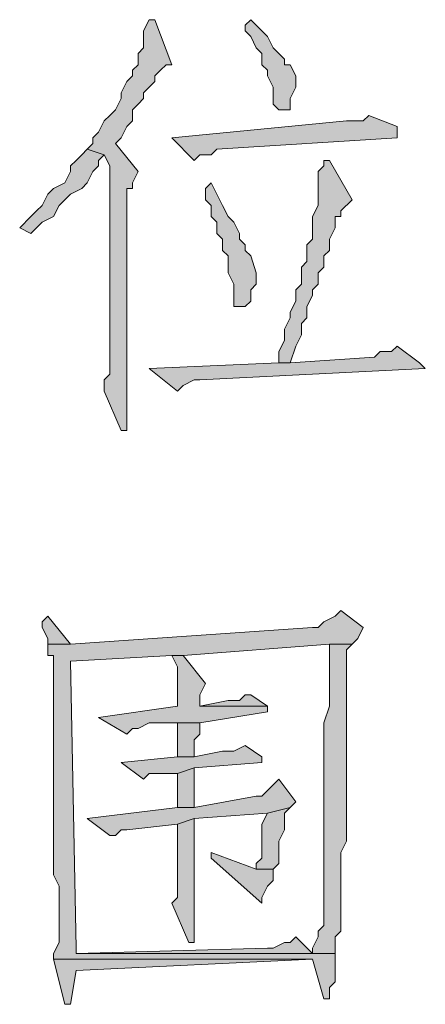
# Model space of a CAD drawing. Extents: x 566443 to 590371, y 3845226 to 3876576.
# Tile 23 of 221: x 586422.29 to 586425.34, y 3853882.27 to 3853889.68. Entities that reach past the tile are written whole.
import ezdxf

# ---------------------------------------------------------------- set-up
doc = ezdxf.new("R2010")
doc.units = 0
doc.layers.add('C00-00-00', color=7, linetype='CONTINUOUS')

msp = doc.modelspace()

# ---------------------------------------------------------------- hatches: boundary and pattern name
at = {"layer": 'C00-00-00'}
h = msp.add_hatch(color=256, dxfattribs=at)
h.dxf.hatch_style = 2
h.paths.add_polyline_path([(586423.3069, 3853889.6826), (586423.2646, 3853889.6826), (586423.2222, 3853889.5979), (586423.2222, 3853889.4709), (586423.1799, 3853889.4286), (586423.1799, 3853889.3439), (586423.1376, 3853889.3016), (586423.1376, 3853889.2593), (586423.0952, 3853889.2169), (586423.0529, 3853889.1323), (586423.0529, 3853889.0899), (586423.0106, 3853889.0053), (586422.9682, 3853888.9629), (586422.9259, 3853888.9206), (586422.8836, 3853888.8359), (586422.8412, 3853888.7936), (586422.8412, 3853888.7513), (586422.7989, 3853888.7089), (586422.9259, 3853888.6666), (586422.9682, 3853888.5819), (586422.9682, 3853888.4549), (586422.9682, 3853887.0156), (586422.9259, 3853886.9733), (586422.9259, 3853886.8886), (586423.0529, 3853886.5923), (586423.0952, 3853886.5923), (586423.0952, 3853887.0156), (586423.0952, 3853888.4126), (586423.1376, 3853888.4126), (586423.1376, 3853888.4549), (586423.1799, 3853888.5396), (586423.0106, 3853888.7513), (586423.0529, 3853888.7936), (586423.0952, 3853888.8783), (586423.1376, 3853888.9206), (586423.1376, 3853889.0053), (586423.1799, 3853889.0476), (586423.2222, 3853889.0899), (586423.2222, 3853889.1323), (586423.2646, 3853889.1746), (586423.3069, 3853889.2169), (586423.3069, 3853889.2593), (586423.3492, 3853889.3016), (586423.3916, 3853889.3439), (586423.4339, 3853889.3439)])
h = msp.add_hatch(color=256, dxfattribs=at)
h.dxf.hatch_style = 2
h.paths.add_polyline_path([(586424.0266, 3853889.6826), (586423.9842, 3853889.6403), (586423.9842, 3853889.5979), (586424.0266, 3853889.5556), (586424.0689, 3853889.4709), (586424.1112, 3853889.4286), (586424.1112, 3853889.3439), (586424.1536, 3853889.3016), (586424.1536, 3853889.2593), (586424.1959, 3853889.1746), (586424.1959, 3853889.0476), (586424.2382, 3853889.0053), (586424.3229, 3853889.0053), (586424.3229, 3853889.0899), (586424.3652, 3853889.1746), (586424.3652, 3853889.2593), (586424.3229, 3853889.3439), (586424.2806, 3853889.3439), (586424.2806, 3853889.3863), (586424.2382, 3853889.4286), (586424.1959, 3853889.4709), (586424.1536, 3853889.5556), (586424.1112, 3853889.5979)])
h = msp.add_hatch(color=256, dxfattribs=at)
h.dxf.hatch_style = 2
h.paths.add_polyline_path([(586424.9156, 3853888.9629), (586424.8732, 3853888.9206), (586424.7462, 3853888.9206), (586423.4339, 3853888.7936), (586423.6032, 3853888.6243), (586423.6456, 3853888.6666), (586423.7302, 3853888.6666), (586423.7726, 3853888.7089), (586425.1272, 3853888.7936), (586425.1272, 3853888.8783)])
h = msp.add_hatch(color=256, dxfattribs=at)
h.dxf.hatch_style = 2
h.paths.add_polyline_path([(586422.7989, 3853888.7089), (586422.7566, 3853888.6666), (586422.7142, 3853888.6243), (586422.6719, 3853888.5819), (586422.6719, 3853888.5396), (586422.6296, 3853888.4549), (586422.5449, 3853888.4126), (586422.5026, 3853888.3703), (586422.4602, 3853888.2856), (586422.4179, 3853888.2433), (586422.3756, 3853888.2009), (586422.2909, 3853888.1163), (586422.3756, 3853888.0739), (586422.4179, 3853888.1163), (586422.4602, 3853888.1586), (586422.5449, 3853888.2009), (586422.5872, 3853888.2856), (586422.6296, 3853888.3279), (586422.6719, 3853888.3703), (586422.7566, 3853888.4126), (586422.7989, 3853888.4549), (586422.8412, 3853888.5396), (586422.8836, 3853888.5819), (586422.8836, 3853888.6243), (586422.9259, 3853888.6666)])
h = msp.add_hatch(color=256, dxfattribs=at)
h.dxf.hatch_style = 2
h.paths.add_polyline_path([(586424.6192, 3853888.6243), (586424.5769, 3853888.6243), (586424.5769, 3853888.5819), (586424.5346, 3853888.5396), (586424.5346, 3853888.2856), (586424.4922, 3853888.2009), (586424.4922, 3853888.0316), (586424.4499, 3853887.9893), (586424.4499, 3853887.8623), (586424.4076, 3853887.8199), (586424.4076, 3853887.6929), (586424.3652, 3853887.6506), (586424.3652, 3853887.5659), (586424.3229, 3853887.4813), (586424.3229, 3853887.4389), (586424.2806, 3853887.3543), (586424.2806, 3853887.2696), (586424.2382, 3853887.1849), (586424.2382, 3853887.1003), (586424.3229, 3853887.1003), (586424.3652, 3853887.2273), (586424.4076, 3853887.3119), (586424.4076, 3853887.3966), (586424.4499, 3853887.4389), (586424.4499, 3853887.5236), (586424.4922, 3853887.6083), (586424.4922, 3853887.6506), (586424.5346, 3853887.6929), (586424.5346, 3853887.7776), (586424.5769, 3853887.8199), (586424.5769, 3853887.9046), (586424.6192, 3853887.9469), (586424.6192, 3853888.0316), (586424.6616, 3853888.1163), (586424.6616, 3853888.2009), (586424.7039, 3853888.2009), (586424.7039, 3853888.2433), (586424.7886, 3853888.3279)])
h = msp.add_hatch(color=256, dxfattribs=at)
h.dxf.hatch_style = 2
h.paths.add_polyline_path([(586423.7302, 3853888.4549), (586423.6879, 3853888.4126), (586423.6879, 3853888.3279), (586423.7302, 3853888.2856), (586423.7302, 3853888.2009), (586423.7726, 3853888.1586), (586423.7726, 3853888.0739), (586423.8149, 3853888.0316), (586423.8149, 3853887.9469), (586423.8572, 3853887.9046), (586423.8572, 3853887.7776), (586423.8996, 3853887.6929), (586423.8996, 3853887.5236), (586423.9842, 3853887.5236), (586424.0266, 3853887.5659), (586424.0266, 3853887.6506), (586424.0689, 3853887.6929), (586424.0689, 3853887.7776), (586424.0266, 3853887.9046), (586423.9842, 3853887.9469), (586423.9842, 3853887.9893), (586423.9419, 3853888.0316), (586423.9419, 3853888.0739), (586423.8996, 3853888.1586), (586423.8572, 3853888.2009), (586423.8149, 3853888.2856), (586423.7726, 3853888.3703)])
h = msp.add_hatch(color=256, dxfattribs=at)
h.dxf.hatch_style = 2
h.paths.add_polyline_path([(586425.1272, 3853887.2273), (586425.0849, 3853887.1849), (586425.0002, 3853887.1849), (586424.9579, 3853887.1426), (586424.3229, 3853887.1003), (586424.2382, 3853887.1003), (586423.2646, 3853887.0579), (586423.4762, 3853886.8886), (586423.5186, 3853886.9309), (586423.6032, 3853886.9733), (586423.6456, 3853886.9733), (586425.3389, 3853887.0579), (586425.2966, 3853887.1003)])
h = msp.add_hatch(color=256, dxfattribs=at)
h.dxf.hatch_style = 2
h.paths.add_polyline_path([(586424.7039, 3853885.2376), (586424.6616, 3853885.1953), (586424.5769, 3853885.1529), (586424.5346, 3853885.1106), (586424.4922, 3853885.1106), (586422.6719, 3853884.9836), (586422.5026, 3853884.9836), (586422.5026, 3853884.8989), (586422.5449, 3853884.8989), (586422.5449, 3853884.8566), (586422.5449, 3853883.7136), (586422.5449, 3853883.6289), (586422.5449, 3853883.2479), (586422.5872, 3853883.1633), (586422.5872, 3853882.7399), (586422.5449, 3853882.6553), (586422.5449, 3853882.6129), (586424.4922, 3853882.6129), (586424.5769, 3853882.3166), (586424.6192, 3853882.3166), (586424.6192, 3853882.3589), (586424.6192, 3853882.4013), (586424.6616, 3853882.4436), (586424.6616, 3853882.6553), (586422.7142, 3853882.6553), (586422.7142, 3853882.6976), (586422.6719, 3853884.8566), (586423.4339, 3853884.8989), (586423.5186, 3853884.8989), (586424.6192, 3853884.9836), (586424.7886, 3853884.9836), (586424.8309, 3853885.0259), (586424.8732, 3853885.1106)])
h = msp.add_hatch(color=256, dxfattribs=at)
h.dxf.hatch_style = 2
h.paths.add_polyline_path([(586422.5026, 3853885.1953), (586422.4602, 3853885.1529), (586422.4602, 3853885.1106), (586422.5026, 3853885.0259), (586422.5026, 3853884.9836), (586422.6719, 3853884.9836)])
h = msp.add_hatch(color=256, dxfattribs=at)
h.dxf.hatch_style = 2
h.paths.add_polyline_path([(586424.7886, 3853884.9836), (586424.6192, 3853884.9836), (586424.6192, 3853884.8566), (586424.6192, 3853884.5179), (586424.5769, 3853884.3909), (586424.5769, 3853883.0363), (586424.5769, 3853882.9939), (586424.5769, 3853882.8669), (586424.5346, 3853882.8246), (586424.5346, 3853882.7823), (586424.4922, 3853882.6976), (586424.4922, 3853882.6553), (586422.7142, 3853882.6553), (586424.6616, 3853882.6553), (586424.6616, 3853882.6976), (586424.6616, 3853882.7823), (586424.7039, 3853882.8246), (586424.7039, 3853883.4173), (586424.7462, 3853883.5019), (586424.7462, 3853884.9413)])
h = msp.add_hatch(color=256, dxfattribs=at)
h.dxf.hatch_style = 2
h.paths.add_polyline_path([(586423.5186, 3853884.8989), (586423.4339, 3853884.8989), (586423.4762, 3853884.8143), (586423.4762, 3853884.5179), (586422.8836, 3853884.4333), (586423.0952, 3853884.3063), (586423.1376, 3853884.3486), (586423.1799, 3853884.3486), (586423.2646, 3853884.3909), (586423.6456, 3853884.3909), (586424.1536, 3853884.4756), (586424.1536, 3853884.5179), (586423.6456, 3853884.5179), (586423.6456, 3853884.5603), (586423.6456, 3853884.6026), (586423.6879, 3853884.6873)])
h = msp.add_hatch(color=256, dxfattribs=at)
h.dxf.hatch_style = 2
h.paths.add_polyline_path([(586424.0266, 3853884.6026), (586423.9842, 3853884.6026), (586423.9419, 3853884.5603), (586423.8572, 3853884.5603), (586423.6456, 3853884.5179), (586424.1536, 3853884.5179)])
h = msp.add_hatch(color=256, dxfattribs=at)
h.dxf.hatch_style = 2
h.paths.add_polyline_path([(586423.6456, 3853884.3909), (586423.4762, 3853884.3909), (586423.4762, 3853884.3486), (586423.4762, 3853884.1369), (586423.6032, 3853884.1369), (586423.6032, 3853884.2639), (586423.6456, 3853884.3063)])
h = msp.add_hatch(color=256, dxfattribs=at)
h.dxf.hatch_style = 2
h.paths.add_polyline_path([(586423.9842, 3853884.2216), (586423.8996, 3853884.1793), (586423.8149, 3853884.1793), (586423.6032, 3853884.1369), (586423.4762, 3853884.1369), (586423.0529, 3853884.0946), (586423.2222, 3853883.9676), (586423.2646, 3853884.0099), (586423.4762, 3853884.0099), (586423.6032, 3853884.0523), (586424.1112, 3853884.0946), (586424.1112, 3853884.1369)])
h = msp.add_hatch(color=256, dxfattribs=at)
h.dxf.hatch_style = 2
h.paths.add_polyline_path([(586423.6032, 3853884.0523), (586423.4762, 3853884.0099), (586423.4762, 3853883.7559), (586423.6032, 3853883.7559)])
h = msp.add_hatch(color=256, dxfattribs=at)
h.dxf.hatch_style = 2
h.paths.add_polyline_path([(586424.2382, 3853883.9676), (586424.1959, 3853883.9253), (586424.1536, 3853883.8829), (586424.1112, 3853883.8406), (586424.0689, 3853883.8406), (586423.6032, 3853883.7559), (586423.4762, 3853883.7559), (586422.7989, 3853883.6713), (586422.9682, 3853883.5443), (586423.0106, 3853883.5443), (586423.0529, 3853883.5866), (586423.0952, 3853883.5866), (586423.4762, 3853883.6289), (586423.6032, 3853883.6713), (586424.1536, 3853883.7136), (586424.3229, 3853883.7559), (586424.3652, 3853883.7983)])
h = msp.add_hatch(color=256, dxfattribs=at)
h.dxf.hatch_style = 2
h.paths.add_polyline_path([(586424.3229, 3853883.7559), (586424.1536, 3853883.7136), (586424.1112, 3853883.6289), (586424.1112, 3853883.3749), (586424.0689, 3853883.3326), (586424.0689, 3853883.2903), (586424.1959, 3853883.2903), (586424.2382, 3853883.3326), (586424.2382, 3853883.5019), (586424.2806, 3853883.5866), (586424.2806, 3853883.7136)])
h = msp.add_hatch(color=256, dxfattribs=at)
h.dxf.hatch_style = 2
h.paths.add_polyline_path([(586423.6032, 3853883.6713), (586423.4762, 3853883.6289), (586423.4762, 3853883.0786), (586423.4339, 3853883.0363), (586423.5609, 3853882.7399), (586423.6032, 3853882.7399), (586423.6032, 3853883.0786)])
h = msp.add_hatch(color=256, dxfattribs=at)
h.dxf.hatch_style = 2
h.paths.add_polyline_path([(586423.7302, 3853883.4173), (586423.7302, 3853883.3749), (586424.1112, 3853883.0363), (586424.1112, 3853883.0786), (586424.1536, 3853883.1633), (586424.1959, 3853883.2056), (586424.1959, 3853883.2903), (586424.0689, 3853883.2903)])
h = msp.add_hatch(color=256, dxfattribs=at)
h.dxf.hatch_style = 2
h.paths.add_polyline_path([(586424.3652, 3853882.7823), (586424.3229, 3853882.7399), (586424.2806, 3853882.7399), (586424.1959, 3853882.6976), (586424.1536, 3853882.6976), (586422.7142, 3853882.6553), (586424.4922, 3853882.6553)])
h = msp.add_hatch(color=256, dxfattribs=at)
h.dxf.hatch_style = 2
h.paths.add_polyline_path([(586422.5449, 3853882.6129), (586422.6296, 3853882.2743), (586422.6719, 3853882.2743), (586422.7142, 3853882.5283), (586424.4922, 3853882.6129)])

# ---------------------------------------------------------------- linework, layer by layer
at = {"layer": 'C00-00-00', "lineweight": 0}
for points in [[(586423.3069, 3853889.6826), (586423.2646, 3853889.6826), (586423.2222, 3853889.5979), (586423.2222, 3853889.4709), (586423.1799, 3853889.4286), (586423.1799, 3853889.3439), (586423.1376, 3853889.3016), (586423.1376, 3853889.2593), (586423.0952, 3853889.2169), (586423.0529, 3853889.1323), (586423.0529, 3853889.0899), (586423.0106, 3853889.0053), (586422.9682, 3853888.9629), (586422.9259, 3853888.9206), (586422.8836, 3853888.8359), (586422.8412, 3853888.7936), (586422.8412, 3853888.7513), (586422.7989, 3853888.7089), (586422.9259, 3853888.6666), (586422.9682, 3853888.5819), (586422.9682, 3853888.4549), (586422.9682, 3853887.0156), (586422.9259, 3853886.9733), (586422.9259, 3853886.8886), (586423.0529, 3853886.5923), (586423.0952, 3853886.5923), (586423.0952, 3853887.0156), (586423.0952, 3853888.4126), (586423.1376, 3853888.4126), (586423.1376, 3853888.4549), (586423.1799, 3853888.5396), (586423.0106, 3853888.7513), (586423.0529, 3853888.7936), (586423.0952, 3853888.8783), (586423.1376, 3853888.9206), (586423.1376, 3853889.0053), (586423.1799, 3853889.0476), (586423.2222, 3853889.0899), (586423.2222, 3853889.1323), (586423.2646, 3853889.1746), (586423.3069, 3853889.2169), (586423.3069, 3853889.2593), (586423.3492, 3853889.3016), (586423.3916, 3853889.3439), (586423.4339, 3853889.3439)], [(586424.0266, 3853889.6826), (586423.9842, 3853889.6403), (586423.9842, 3853889.5979), (586424.0266, 3853889.5556), (586424.0689, 3853889.4709), (586424.1112, 3853889.4286), (586424.1112, 3853889.3439), (586424.1536, 3853889.3016), (586424.1536, 3853889.2593), (586424.1959, 3853889.1746), (586424.1959, 3853889.0476), (586424.2382, 3853889.0053), (586424.3229, 3853889.0053), (586424.3229, 3853889.0899), (586424.3652, 3853889.1746), (586424.3652, 3853889.2593), (586424.3229, 3853889.3439), (586424.2806, 3853889.3439), (586424.2806, 3853889.3863), (586424.2382, 3853889.4286), (586424.1959, 3853889.4709), (586424.1536, 3853889.5556), (586424.1112, 3853889.5979)], [(586424.9156, 3853888.9629), (586424.8732, 3853888.9206), (586424.7462, 3853888.9206), (586423.4339, 3853888.7936), (586423.6032, 3853888.6243), (586423.6456, 3853888.6666), (586423.7302, 3853888.6666), (586423.7726, 3853888.7089), (586425.1272, 3853888.7936), (586425.1272, 3853888.8783)], [(586422.7989, 3853888.7089), (586422.7566, 3853888.6666), (586422.7142, 3853888.6243), (586422.6719, 3853888.5819), (586422.6719, 3853888.5396), (586422.6296, 3853888.4549), (586422.5449, 3853888.4126), (586422.5026, 3853888.3703), (586422.4602, 3853888.2856), (586422.4179, 3853888.2433), (586422.3756, 3853888.2009), (586422.2909, 3853888.1163), (586422.3756, 3853888.0739), (586422.4179, 3853888.1163), (586422.4602, 3853888.1586), (586422.5449, 3853888.2009), (586422.5872, 3853888.2856), (586422.6296, 3853888.3279), (586422.6719, 3853888.3703), (586422.7566, 3853888.4126), (586422.7989, 3853888.4549), (586422.8412, 3853888.5396), (586422.8836, 3853888.5819), (586422.8836, 3853888.6243), (586422.9259, 3853888.6666)], [(586424.6192, 3853888.6243), (586424.5769, 3853888.6243), (586424.5769, 3853888.5819), (586424.5346, 3853888.5396), (586424.5346, 3853888.2856), (586424.4922, 3853888.2009), (586424.4922, 3853888.0316), (586424.4499, 3853887.9893), (586424.4499, 3853887.8623), (586424.4076, 3853887.8199), (586424.4076, 3853887.6929), (586424.3652, 3853887.6506), (586424.3652, 3853887.5659), (586424.3229, 3853887.4813), (586424.3229, 3853887.4389), (586424.2806, 3853887.3543), (586424.2806, 3853887.2696), (586424.2382, 3853887.1849), (586424.2382, 3853887.1003), (586424.3229, 3853887.1003), (586424.3652, 3853887.2273), (586424.4076, 3853887.3119), (586424.4076, 3853887.3966), (586424.4499, 3853887.4389), (586424.4499, 3853887.5236), (586424.4922, 3853887.6083), (586424.4922, 3853887.6506), (586424.5346, 3853887.6929), (586424.5346, 3853887.7776), (586424.5769, 3853887.8199), (586424.5769, 3853887.9046), (586424.6192, 3853887.9469), (586424.6192, 3853888.0316), (586424.6616, 3853888.1163), (586424.6616, 3853888.2009), (586424.7039, 3853888.2009), (586424.7039, 3853888.2433), (586424.7886, 3853888.3279)], [(586423.7302, 3853888.4549), (586423.6879, 3853888.4126), (586423.6879, 3853888.3279), (586423.7302, 3853888.2856), (586423.7302, 3853888.2009), (586423.7726, 3853888.1586), (586423.7726, 3853888.0739), (586423.8149, 3853888.0316), (586423.8149, 3853887.9469), (586423.8572, 3853887.9046), (586423.8572, 3853887.7776), (586423.8996, 3853887.6929), (586423.8996, 3853887.5236), (586423.9842, 3853887.5236), (586424.0266, 3853887.5659), (586424.0266, 3853887.6506), (586424.0689, 3853887.6929), (586424.0689, 3853887.7776), (586424.0266, 3853887.9046), (586423.9842, 3853887.9469), (586423.9842, 3853887.9893), (586423.9419, 3853888.0316), (586423.9419, 3853888.0739), (586423.8996, 3853888.1586), (586423.8572, 3853888.2009), (586423.8149, 3853888.2856), (586423.7726, 3853888.3703)], [(586425.1272, 3853887.2273), (586425.0849, 3853887.1849), (586425.0002, 3853887.1849), (586424.9579, 3853887.1426), (586424.3229, 3853887.1003), (586424.2382, 3853887.1003), (586423.2646, 3853887.0579), (586423.4762, 3853886.8886), (586423.5186, 3853886.9309), (586423.6032, 3853886.9733), (586423.6456, 3853886.9733), (586425.3389, 3853887.0579), (586425.2966, 3853887.1003)], [(586424.7039, 3853885.2376), (586424.6616, 3853885.1953), (586424.5769, 3853885.1529), (586424.5346, 3853885.1106), (586424.4922, 3853885.1106), (586422.6719, 3853884.9836), (586422.5026, 3853884.9836), (586422.5026, 3853884.8989), (586422.5449, 3853884.8989), (586422.5449, 3853884.8566), (586422.5449, 3853883.7136), (586422.5449, 3853883.6289), (586422.5449, 3853883.2479), (586422.5872, 3853883.1633), (586422.5872, 3853882.7399), (586422.5449, 3853882.6553), (586422.5449, 3853882.6129), (586424.4922, 3853882.6129), (586424.5769, 3853882.3166), (586424.6192, 3853882.3166), (586424.6192, 3853882.3589), (586424.6192, 3853882.4013), (586424.6616, 3853882.4436), (586424.6616, 3853882.6553), (586422.7142, 3853882.6553), (586422.7142, 3853882.6976), (586422.6719, 3853884.8566), (586423.4339, 3853884.8989), (586423.5186, 3853884.8989), (586424.6192, 3853884.9836), (586424.7886, 3853884.9836), (586424.8309, 3853885.0259), (586424.8732, 3853885.1106)], [(586422.5026, 3853885.1953), (586422.4602, 3853885.1529), (586422.4602, 3853885.1106), (586422.5026, 3853885.0259), (586422.5026, 3853884.9836), (586422.6719, 3853884.9836)], [(586424.7886, 3853884.9836), (586424.6192, 3853884.9836), (586424.6192, 3853884.8566), (586424.6192, 3853884.5179), (586424.5769, 3853884.3909), (586424.5769, 3853883.0363), (586424.5769, 3853882.9939), (586424.5769, 3853882.8669), (586424.5346, 3853882.8246), (586424.5346, 3853882.7823), (586424.4922, 3853882.6976), (586424.4922, 3853882.6553), (586422.7142, 3853882.6553), (586424.6616, 3853882.6553), (586424.6616, 3853882.6976), (586424.6616, 3853882.7823), (586424.7039, 3853882.8246), (586424.7039, 3853883.4173), (586424.7462, 3853883.5019), (586424.7462, 3853884.9413)], [(586423.5186, 3853884.8989), (586423.4339, 3853884.8989), (586423.4762, 3853884.8143), (586423.4762, 3853884.5179), (586422.8836, 3853884.4333), (586423.0952, 3853884.3063), (586423.1376, 3853884.3486), (586423.1799, 3853884.3486), (586423.2646, 3853884.3909), (586423.6456, 3853884.3909), (586424.1536, 3853884.4756), (586424.1536, 3853884.5179), (586423.6456, 3853884.5179), (586423.6456, 3853884.5603), (586423.6456, 3853884.6026), (586423.6879, 3853884.6873)], [(586424.0266, 3853884.6026), (586423.9842, 3853884.6026), (586423.9419, 3853884.5603), (586423.8572, 3853884.5603), (586423.6456, 3853884.5179), (586424.1536, 3853884.5179)], [(586423.6456, 3853884.3909), (586423.4762, 3853884.3909), (586423.4762, 3853884.3486), (586423.4762, 3853884.1369), (586423.6032, 3853884.1369), (586423.6032, 3853884.2639), (586423.6456, 3853884.3063)], [(586423.9842, 3853884.2216), (586423.8996, 3853884.1793), (586423.8149, 3853884.1793), (586423.6032, 3853884.1369), (586423.4762, 3853884.1369), (586423.0529, 3853884.0946), (586423.2222, 3853883.9676), (586423.2646, 3853884.0099), (586423.4762, 3853884.0099), (586423.6032, 3853884.0523), (586424.1112, 3853884.0946), (586424.1112, 3853884.1369)], [(586423.6032, 3853884.0523), (586423.4762, 3853884.0099), (586423.4762, 3853883.7559), (586423.6032, 3853883.7559)], [(586424.2382, 3853883.9676), (586424.1959, 3853883.9253), (586424.1536, 3853883.8829), (586424.1112, 3853883.8406), (586424.0689, 3853883.8406), (586423.6032, 3853883.7559), (586423.4762, 3853883.7559), (586422.7989, 3853883.6713), (586422.9682, 3853883.5443), (586423.0106, 3853883.5443), (586423.0529, 3853883.5866), (586423.0952, 3853883.5866), (586423.4762, 3853883.6289), (586423.6032, 3853883.6713), (586424.1536, 3853883.7136), (586424.3229, 3853883.7559), (586424.3652, 3853883.7983)], [(586424.3229, 3853883.7559), (586424.1536, 3853883.7136), (586424.1112, 3853883.6289), (586424.1112, 3853883.3749), (586424.0689, 3853883.3326), (586424.0689, 3853883.2903), (586424.1959, 3853883.2903), (586424.2382, 3853883.3326), (586424.2382, 3853883.5019), (586424.2806, 3853883.5866), (586424.2806, 3853883.7136)], [(586423.6032, 3853883.6713), (586423.4762, 3853883.6289), (586423.4762, 3853883.0786), (586423.4339, 3853883.0363), (586423.5609, 3853882.7399), (586423.6032, 3853882.7399), (586423.6032, 3853883.0786)], [(586423.7302, 3853883.4173), (586423.7302, 3853883.3749), (586424.1112, 3853883.0363), (586424.1112, 3853883.0786), (586424.1536, 3853883.1633), (586424.1959, 3853883.2056), (586424.1959, 3853883.2903), (586424.0689, 3853883.2903)], [(586424.3652, 3853882.7823), (586424.3229, 3853882.7399), (586424.2806, 3853882.7399), (586424.1959, 3853882.6976), (586424.1536, 3853882.6976), (586422.7142, 3853882.6553), (586424.4922, 3853882.6553)], [(586422.5449, 3853882.6129), (586422.6296, 3853882.2743), (586422.6719, 3853882.2743), (586422.7142, 3853882.5283), (586424.4922, 3853882.6129)]]:
    msp.add_lwpolyline(points, close=True, dxfattribs=at)

doc.saveas('drawing.dxf')
